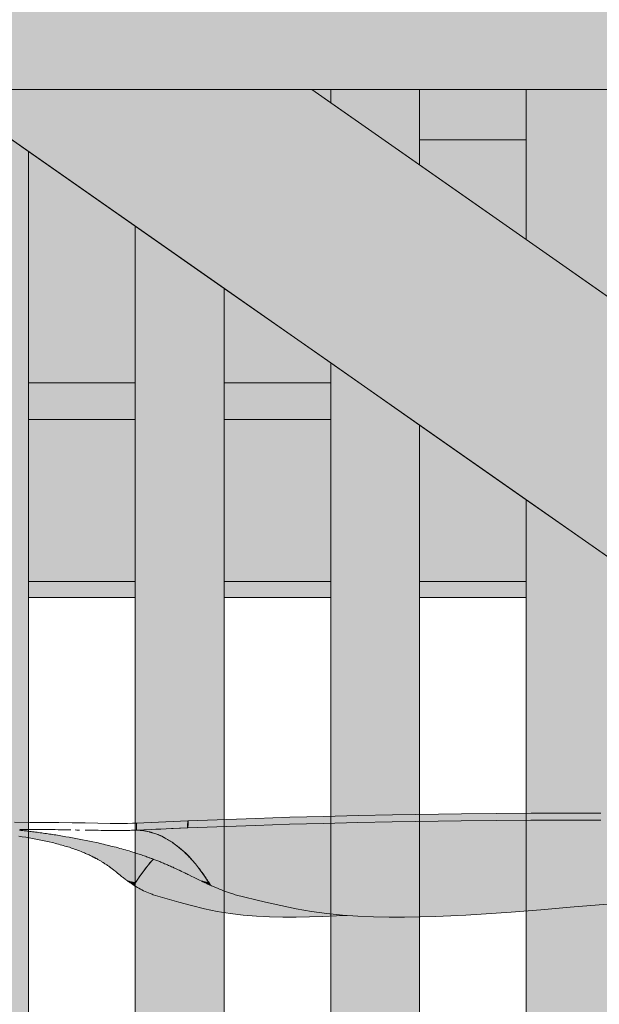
# Model space of a CAD drawing. Header units: millimetres. Extents: x 1567 to 2756, y -116 to 725.
# Tile 211 of 256: x 1719.82 to 1726.35, y 620.78 to 631.86. Entities that reach past the tile are written whole.
import ezdxf

# ---------------------------------------------------------------- set-up
doc = ezdxf.new("R2010")
doc.units = ezdxf.units.MM
doc.layers.add('Ech.1_50', color=7, linetype='Continuous')

msp = doc.modelspace()

# ---------------------------------------------------------------- hatches: boundary and pattern name
at = {"layer": 'Ech.1_50', "linetype": 'Continuous', "lineweight": 5, "true_color": 0xe3bbbb, "transparency": 33554687}
msp.add_hatch(color=9, dxfattribs=at).paths.add_polyline_path([(1683.723, 631.078), (1750.723, 631.078), (1750.723, 633.478), (1683.723, 633.478), (1683.723, 631.078)])
at = {"layer": 'Ech.1_50', "linetype": 'Continuous', "lineweight": 5, "true_color": 0xeaddd7, "transparency": 33554687}
for points in [[(1718.925, 631.078), (1718.923, 631.078), (1718.923, 611.478), (1719.923, 611.478), (1719.923, 630.38), (1718.925, 631.078)], [(1724.323, 631.078), (1723.323, 631.078), (1723.323, 630.929), (1724.323, 630.229), (1724.323, 631.078)], [(1726.523, 631.078), (1725.523, 631.078), (1725.523, 629.388), (1726.523, 628.688), (1726.523, 631.078)], [(1721.123, 611.478), (1722.123, 611.478), (1722.123, 628.839), (1721.123, 629.539), (1721.123, 611.478)], [(1723.323, 611.478), (1724.323, 611.478), (1724.323, 627.299), (1723.323, 627.999), (1723.323, 611.478)], [(1725.523, 611.478), (1726.523, 611.478), (1726.523, 625.758), (1725.523, 626.458), (1725.523, 611.478)]]:
    msp.add_hatch(color=254, dxfattribs=at).paths.add_polyline_path(points)
at = {"layer": 'Ech.1_50', "linetype": 'Continuous', "lineweight": 5, "true_color": 0xf5f2f0, "transparency": 33554687}
msp.add_hatch(color=7, dxfattribs=at).paths.add_polyline_path([(1746.917, 611.478), (1750.723, 611.478), (1750.723, 611.743), (1723.11, 631.078), (1718.925, 631.078), (1746.917, 611.478)])
at = {"layer": 'Ech.1_50', "linetype": 'Continuous', "lineweight": 5, "true_color": 0xf8f8f8, "transparency": 33554687}
for points in [[(1723.323, 631.078), (1723.11, 631.078), (1723.323, 630.929), (1723.323, 631.078)], [(1724.323, 630.51), (1725.523, 630.51), (1725.523, 631.078), (1724.323, 631.078), (1724.323, 630.51)]]:
    msp.add_hatch(color=7, dxfattribs=at).paths.add_polyline_path(points)
at = {"layer": 'Ech.1_50', "linetype": 'Continuous', "lineweight": 5, "true_color": 0xe0d1b3, "transparency": 33554687}
for points in [[(1725.523, 630.51), (1724.323, 630.51), (1724.323, 630.229), (1725.523, 629.388), (1725.523, 630.51)], [(1719.923, 627.774), (1721.123, 627.774), (1721.123, 629.539), (1719.923, 630.38), (1719.923, 627.774)], [(1722.123, 627.774), (1723.323, 627.774), (1723.323, 627.999), (1722.123, 628.839), (1722.123, 627.774)], [(1719.923, 627.364), (1721.123, 627.364), (1721.123, 627.774), (1719.923, 627.774), (1719.923, 627.364)], [(1722.123, 627.364), (1723.323, 627.364), (1723.323, 627.774), (1722.123, 627.774), (1722.123, 627.364)]]:
    msp.add_hatch(color=254, dxfattribs=at).paths.add_polyline_path(points)
at = {"layer": 'Ech.1_50', "linetype": 'Continuous', "lineweight": 5, "true_color": 0xf7e0b3, "transparency": 33554687}
for points in [[(1719.923, 625.54), (1721.123, 625.54), (1721.123, 627.364), (1719.923, 627.364), (1719.923, 625.54)], [(1722.123, 625.54), (1723.323, 625.54), (1723.323, 627.364), (1722.123, 627.364), (1722.123, 625.54)], [(1724.323, 625.54), (1725.523, 625.54), (1725.523, 626.458), (1724.323, 627.299), (1724.323, 625.54)], [(1719.923, 625.359), (1721.123, 625.359), (1721.123, 625.54), (1719.923, 625.54), (1719.923, 625.359)], [(1722.123, 625.359), (1723.323, 625.359), (1723.323, 625.54), (1722.123, 625.54), (1722.123, 625.359)], [(1724.323, 625.359), (1725.523, 625.359), (1725.523, 625.54), (1724.323, 625.54), (1724.323, 625.359)]]:
    msp.add_hatch(color=254, dxfattribs=at).paths.add_polyline_path(points)
at = {"layer": 'Ech.1_50', "linetype": 'Continuous', "lineweight": 5, "true_color": 0xb9b9b9, "transparency": 33554687}
for points in [[(1726.363, 622.851), (1725.968, 622.851), (1725.575, 622.85), (1725.184, 622.847), (1724.793, 622.844), (1724.015, 622.832), (1723.628, 622.824), (1723.242, 622.815), (1722.859, 622.804), (1722.477, 622.792), (1721.717, 622.764), (1721.715, 622.764), (1721.714, 622.764), (1721.712, 622.764), (1721.531, 622.756), (1721.413, 622.751), (1721.301, 622.746), (1721.138, 622.738), (1721.139, 622.738), (1721.138, 622.738), (1721.219, 622.729), (1721.3, 622.714), (1721.304, 622.713), (1721.309, 622.712), (1721.314, 622.71), (1721.319, 622.709), (1721.34, 622.702), (1721.381, 622.688), (1721.421, 622.67), (1721.46, 622.65), (1721.539, 622.602), (1721.616, 622.544), (1721.692, 622.478), (1721.729, 622.441), (1721.765, 622.401), (1721.801, 622.36), (1721.836, 622.315), (1721.904, 622.219), (1721.971, 622.118), (1721.981, 622.113), (1722.004, 622.103), (1722.026, 622.093), (1722.049, 622.084), (1722.072, 622.074), (1722.094, 622.065), (1722.117, 622.057), (1722.139, 622.048), (1722.162, 622.041), (1722.185, 622.033), (1722.207, 622.025), (1722.221, 622.021), (1722.234, 622.016), (1722.248, 622.012), (1722.59, 621.928), (1722.762, 621.889), (1722.934, 621.854), (1723.107, 621.823), (1723.281, 621.8), (1723.455, 621.782), (1723.63, 621.77), (1723.806, 621.763), (1723.981, 621.759), (1724.155, 621.759), (1724.329, 621.761), (1724.502, 621.766), (1724.674, 621.772), (1724.845, 621.781), (1725.015, 621.791), (1725.353, 621.815), (1725.687, 621.843), (1726.017, 621.871), (1726.344, 621.897), (1726.667, 621.92), (1726.987, 621.943), (1727.303, 621.965), (1727.616, 621.985), (1727.927, 622.005), (1728.235, 622.023), (1728.54, 622.04), (1728.842, 622.055), (1729.142, 622.068), (1729.44, 622.08), (1729.736, 622.09), (1730.031, 622.099), (1730.323, 622.106), (1730.614, 622.112), (1730.904, 622.116), (1731.193, 622.118), (1731.767, 622.119), (1731.784, 622.12), (1731.8, 622.123), (1731.813, 622.127), (1731.825, 622.133), (1731.836, 622.141), (1731.844, 622.151), (1731.844, 622.151), (1731.849, 622.162), (1731.853, 622.174), (1731.854, 622.187), (1731.852, 622.201), (1731.847, 622.216), (1731.841, 622.231), (1731.826, 622.258), (1731.811, 622.284), (1731.796, 622.309), (1731.781, 622.334), (1731.765, 622.359), (1731.749, 622.382), (1731.733, 622.405), (1731.717, 622.427), (1731.7, 622.449), (1731.684, 622.471), (1731.68, 622.475), (1731.677, 622.48), (1731.674, 622.484), (1731.67, 622.488), (1731.667, 622.492), (1731.663, 622.496), (1731.66, 622.5), (1731.656, 622.504), (1731.653, 622.508), (1731.649, 622.512), (1731.639, 622.524), (1731.628, 622.535), (1731.618, 622.547), (1731.607, 622.558), (1731.596, 622.569), (1731.585, 622.579), (1731.574, 622.59), (1731.563, 622.599), (1731.552, 622.609), (1731.541, 622.619), (1731.538, 622.622), (1731.534, 622.625), (1731.53, 622.628), (1731.527, 622.631), (1731.523, 622.634), (1731.519, 622.637), (1731.515, 622.64), (1731.512, 622.643), (1731.508, 622.646), (1731.504, 622.649), (1731.497, 622.654), (1731.49, 622.659), (1731.483, 622.664), (1731.476, 622.669), (1731.469, 622.674), (1731.462, 622.679), (1731.455, 622.683), (1731.448, 622.688), (1731.441, 622.692), (1731.433, 622.697), (1731.421, 622.703), (1731.407, 622.709), (1731.39, 622.715), (1731.371, 622.72), (1731.351, 622.725), (1731.33, 622.73), (1731.307, 622.733), (1731.285, 622.737), (1731.262, 622.739), (1731.239, 622.741), (1731.218, 622.743), (1731.196, 622.744), (1730.388, 622.775), (1729.577, 622.801), (1728.765, 622.822), (1728.36, 622.83), (1727.957, 622.837), (1727.556, 622.842), (1727.156, 622.847), (1726.759, 622.85), (1726.363, 622.851)], [(1726.365, 622.931), (1725.971, 622.931), (1725.578, 622.93), (1725.186, 622.927), (1724.796, 622.923), (1724.019, 622.911), (1723.632, 622.904), (1723.246, 622.894), (1722.862, 622.883), (1722.48, 622.871), (1721.718, 622.844), (1721.717, 622.764), (1722.477, 622.792), (1722.859, 622.804), (1723.242, 622.815), (1723.628, 622.824), (1724.015, 622.832), (1724.793, 622.844), (1725.184, 622.847), (1725.575, 622.85), (1725.968, 622.851), (1726.363, 622.851), (1726.759, 622.85), (1727.156, 622.847), (1727.556, 622.842), (1727.957, 622.837), (1728.36, 622.83), (1728.765, 622.822), (1729.577, 622.801), (1730.388, 622.775), (1731.196, 622.744), (1731.205, 622.823), (1730.395, 622.854), (1729.583, 622.881), (1728.769, 622.901), (1728.364, 622.91), (1727.96, 622.917), (1727.559, 622.922), (1727.159, 622.927), (1726.761, 622.929), (1726.365, 622.931)], [(1719.545, 622.747), (1719.518, 622.747, -0.246718), (1719.568, 622.705), (1719.571, 622.705), (1719.592, 622.702), (1719.612, 622.7), (1719.633, 622.697), (1719.653, 622.695), (1719.673, 622.692), (1719.694, 622.689), (1719.714, 622.686), (1719.734, 622.684), (1719.754, 622.681), (1719.774, 622.678), (1719.794, 622.675), (1719.814, 622.672), (1719.852, 622.665), (1719.891, 622.659), (1719.93, 622.652), (1719.968, 622.646), (1720.006, 622.638), (1720.043, 622.631), (1720.08, 622.623), (1720.117, 622.615), (1720.153, 622.607), (1720.19, 622.599), (1720.208, 622.594), (1720.225, 622.59), (1720.243, 622.585), (1720.261, 622.58), (1720.278, 622.575), (1720.296, 622.571), (1720.313, 622.566), (1720.33, 622.56), (1720.347, 622.555), (1720.364, 622.55), (1720.382, 622.545), (1720.399, 622.539), (1720.415, 622.533), (1720.432, 622.528), (1720.449, 622.522), (1720.465, 622.516), (1720.482, 622.51), (1720.498, 622.504), (1720.514, 622.497), (1720.53, 622.491), (1720.541, 622.486), (1720.552, 622.482), (1720.562, 622.477), (1720.573, 622.473), (1720.583, 622.468), (1720.594, 622.463), (1720.604, 622.459), (1720.615, 622.454), (1720.625, 622.449), (1720.635, 622.444), (1720.64, 622.441), (1720.645, 622.439), (1720.651, 622.436), (1720.656, 622.434), (1720.661, 622.431), (1720.666, 622.428), (1720.671, 622.426), (1720.676, 622.423), (1720.681, 622.42), (1720.686, 622.418), (1720.694, 622.414), (1720.702, 622.409), (1720.709, 622.405), (1720.717, 622.401), (1720.724, 622.397), (1720.732, 622.392), (1720.739, 622.388), (1720.746, 622.384), (1720.753, 622.379), (1720.761, 622.375), (1720.768, 622.37), (1720.775, 622.366), (1720.783, 622.361), (1720.79, 622.356), (1720.797, 622.351), (1720.804, 622.347), (1720.811, 622.342), (1720.819, 622.337), (1720.826, 622.332), (1720.833, 622.327), (1720.838, 622.323), (1720.843, 622.32), (1720.848, 622.316), (1720.854, 622.312), (1720.859, 622.308), (1720.864, 622.304), (1720.869, 622.3), (1720.874, 622.296), (1720.879, 622.292), (1720.884, 622.288), (1720.885, 622.288), (1720.886, 622.287), (1720.887, 622.286), (1720.888, 622.286), (1720.889, 622.285), (1720.89, 622.284), (1720.89, 622.283), (1720.891, 622.283), (1720.892, 622.282), (1720.893, 622.281), (1720.894, 622.281), (1720.895, 622.28), (1720.896, 622.279), (1720.897, 622.278), (1720.897, 622.278), (1720.898, 622.277), (1720.899, 622.276), (1720.9, 622.276), (1720.901, 622.275), (1720.902, 622.274), (1720.908, 622.269), (1720.915, 622.263), (1720.922, 622.257), (1720.929, 622.252), (1720.936, 622.246), (1720.943, 622.24), (1720.949, 622.235), (1720.956, 622.229), (1720.963, 622.223), (1720.97, 622.218), (1720.981, 622.209), (1720.982, 622.208), (1720.983, 622.208), (1720.985, 622.207), (1720.986, 622.206), (1720.987, 622.205), (1720.988, 622.204), (1720.99, 622.203), (1720.991, 622.202), (1720.992, 622.201), (1720.993, 622.2), (1720.995, 622.199), (1720.996, 622.198), (1720.997, 622.197), (1720.998, 622.196), (1721, 622.195), (1721.001, 622.194), (1721.002, 622.193), (1721.003, 622.192), (1721.005, 622.191), (1721.006, 622.19), (1721.007, 622.189), (1721.008, 622.189), (1721.009, 622.188), (1721.009, 622.187), (1721.01, 622.187), (1721.011, 622.186), (1721.012, 622.185), (1721.013, 622.185), (1721.014, 622.184), (1721.015, 622.183), (1721.016, 622.183), (1721.017, 622.182), (1721.018, 622.181), (1721.019, 622.181), (1721.019, 622.18), (1721.02, 622.179), (1721.021, 622.178), (1721.022, 622.178), (1721.023, 622.177), (1721.024, 622.176), (1721.025, 622.176), (1721.025, 622.175), (1721.026, 622.175), (1721.027, 622.175), (1721.027, 622.174), (1721.028, 622.174), (1721.028, 622.173), (1721.029, 622.173), (1721.03, 622.172), (1721.03, 622.172), (1721.031, 622.171), (1721.032, 622.171), (1721.032, 622.17), (1721.033, 622.17), (1721.034, 622.169), (1721.034, 622.169), (1721.035, 622.168), (1721.036, 622.168), (1721.036, 622.167), (1721.037, 622.167), (1721.046, 622.165), (1721.055, 622.163), (1721.064, 622.16), (1721.073, 622.158), (1721.082, 622.156), (1721.091, 622.154), (1721.1, 622.152), (1721.109, 622.15), (1721.118, 622.148), (1721.126, 622.146), (1721.131, 622.153), (1721.136, 622.161), (1721.141, 622.168), (1721.145, 622.175), (1721.15, 622.183), (1721.155, 622.19), (1721.16, 622.197), (1721.164, 622.204), (1721.169, 622.211), (1721.176, 622.222), (1721.185, 622.234), (1721.19, 622.242), (1721.196, 622.25), (1721.202, 622.258), (1721.208, 622.266), (1721.214, 622.274), (1721.22, 622.282), (1721.226, 622.29), (1721.232, 622.298), (1721.238, 622.305), (1721.248, 622.318), (1721.258, 622.331), (1721.269, 622.344), (1721.273, 622.349), (1721.279, 622.357), (1721.281, 622.359), (1721.289, 622.369), (1721.3, 622.381), (1721.311, 622.393), (1721.318, 622.401), (1721.321, 622.405), (1721.328, 622.411), (1721.322, 622.414), (1721.311, 622.418), (1721.303, 622.42), (1721.296, 622.423), (1721.289, 622.426), (1721.282, 622.428), (1721.274, 622.431), (1721.267, 622.434), (1721.26, 622.436), (1721.252, 622.439), (1721.245, 622.441), (1721.238, 622.444), (1721.224, 622.449), (1721.209, 622.454), (1721.195, 622.459), (1721.181, 622.463), (1721.167, 622.468), (1721.153, 622.473), (1721.139, 622.477), (1721.124, 622.482), (1721.11, 622.486), (1721.096, 622.491), (1721.075, 622.497), (1721.054, 622.504), (1721.033, 622.51), (1721.013, 622.516), (1720.992, 622.522), (1720.971, 622.528), (1720.95, 622.533), (1720.93, 622.539), (1720.909, 622.545), (1720.888, 622.55), (1720.868, 622.555), (1720.848, 622.56), (1720.827, 622.566), (1720.807, 622.571), (1720.787, 622.575), (1720.767, 622.58), (1720.747, 622.585), (1720.727, 622.59), (1720.707, 622.594), (1720.687, 622.599), (1720.648, 622.607), (1720.609, 622.615), (1720.57, 622.623), (1720.531, 622.631), (1720.492, 622.638), (1720.454, 622.646), (1720.417, 622.652), (1720.379, 622.659), (1720.342, 622.665), (1720.305, 622.672), (1720.286, 622.675), (1720.268, 622.678), (1720.25, 622.681), (1720.231, 622.684), (1720.213, 622.686), (1720.195, 622.689), (1720.177, 622.692), (1720.16, 622.695), (1720.142, 622.697), (1720.124, 622.7), (1720.106, 622.702), (1720.089, 622.705), (1720.071, 622.707), (1720.054, 622.71), (1720.036, 622.712), (1720.019, 622.714), (1720.002, 622.716), (1719.985, 622.719), (1719.968, 622.721), (1719.951, 622.723), (1719.938, 622.724), (1719.925, 622.726), (1719.911, 622.728), (1719.898, 622.729), (1719.885, 622.731), (1719.872, 622.732), (1719.86, 622.733), (1719.847, 622.735), (1719.835, 622.736), (1719.822, 622.737), (1719.819, 622.737), (1719.815, 622.738), (1719.812, 622.738), (1719.809, 622.738), (1719.805, 622.739), (1719.802, 622.739), (1719.799, 622.739), (1719.795, 622.74), (1719.792, 622.74), (1719.789, 622.74), (1719.775, 622.741), (1719.774, 622.741), (1719.765, 622.742), (1719.754, 622.742), (1719.742, 622.743), (1719.728, 622.743), (1719.713, 622.744), (1719.698, 622.744), (1719.681, 622.745), (1719.662, 622.745), (1719.642, 622.745), (1719.62, 622.746), (1719.596, 622.746), (1719.571, 622.747), (1719.545, 622.747)], [(1721.714, 622.844), (1721.136, 622.818), (1721.138, 622.738), (1721.301, 622.746), (1721.357, 622.748), (1721.471, 622.753), (1721.712, 622.764), (1721.714, 622.844)], [(1721.718, 622.815), (1721.713, 622.815), (1721.712, 622.764), (1721.714, 622.764), (1721.715, 622.764), (1721.717, 622.764), (1721.718, 622.815)], [(1722.783, 621.759), (1722.933, 621.759), (1723.083, 621.761), (1723.234, 621.766), (1723.387, 621.772), (1723.504, 621.779), (1723.455, 621.782), (1723.281, 621.8), (1723.107, 621.823), (1722.934, 621.854), (1722.762, 621.889), (1722.59, 621.928), (1722.248, 622.012), (1722.234, 622.016), (1722.221, 622.021), (1722.207, 622.025), (1722.185, 622.033), (1722.162, 622.041), (1722.139, 622.048), (1722.117, 622.057), (1722.094, 622.065), (1722.072, 622.074), (1722.049, 622.084), (1722.026, 622.093), (1722.004, 622.103), (1721.981, 622.113), (1721.971, 622.118), (1721.969, 622.12), (1721.967, 622.119), (1721.966, 622.12), (1721.966, 622.12), (1721.965, 622.12), (1721.964, 622.12), (1721.964, 622.121), (1721.963, 622.121), (1721.963, 622.121), (1721.962, 622.122), (1721.961, 622.122), (1721.961, 622.122), (1721.96, 622.123), (1721.959, 622.123), (1721.957, 622.124), (1721.956, 622.125), (1721.954, 622.125), (1721.953, 622.126), (1721.951, 622.127), (1721.95, 622.127), (1721.948, 622.128), (1721.947, 622.129), (1721.946, 622.129), (1721.944, 622.13), (1721.943, 622.131), (1721.941, 622.131), (1721.94, 622.132), (1721.938, 622.133), (1721.937, 622.133), (1721.935, 622.134), (1721.934, 622.135), (1721.932, 622.135), (1721.931, 622.136), (1721.93, 622.137), (1721.912, 622.145), (1721.91, 622.146), (1721.908, 622.147), (1721.906, 622.148), (1721.904, 622.148), (1721.902, 622.149), (1721.9, 622.15), (1721.898, 622.151), (1721.897, 622.152), (1721.895, 622.153), (1721.893, 622.154), (1721.891, 622.155), (1721.889, 622.156), (1721.887, 622.157), (1721.885, 622.157), (1721.883, 622.158), (1721.881, 622.159), (1721.879, 622.16), (1721.877, 622.161), (1721.876, 622.162), (1721.874, 622.163), (1721.865, 622.167), (1721.846, 622.176), (1721.817, 622.19), (1721.778, 622.209), (1721.761, 622.218), (1721.726, 622.235), (1721.715, 622.24), (1721.703, 622.246), (1721.692, 622.252), (1721.681, 622.257), (1721.646, 622.274), (1721.645, 622.275), (1721.643, 622.276), (1721.642, 622.276), (1721.64, 622.277), (1721.639, 622.278), (1721.637, 622.278), (1721.636, 622.279), (1721.634, 622.28), (1721.633, 622.281), (1721.632, 622.281), (1721.63, 622.282), (1721.629, 622.283), (1721.627, 622.283), (1721.626, 622.284), (1721.624, 622.285), (1721.623, 622.286), (1721.621, 622.286), (1721.62, 622.287), (1721.618, 622.288), (1721.617, 622.288), (1721.608, 622.292), (1721.6, 622.296), (1721.592, 622.3), (1721.583, 622.304), (1721.575, 622.308), (1721.566, 622.312), (1721.558, 622.316), (1721.549, 622.32), (1721.541, 622.323), (1721.532, 622.327), (1721.521, 622.332), (1721.51, 622.337), (1721.499, 622.342), (1721.488, 622.347), (1721.477, 622.351), (1721.466, 622.356), (1721.454, 622.361), (1721.443, 622.366), (1721.432, 622.37), (1721.421, 622.375), (1721.41, 622.379), (1721.399, 622.384), (1721.388, 622.388), (1721.377, 622.392), (1721.366, 622.397), (1721.355, 622.401), (1721.344, 622.405), (1721.333, 622.409), (1721.327, 622.411), (1721.318, 622.401), (1721.281, 622.36), (1721.245, 622.315), (1721.176, 622.219), (1721.109, 622.118), (1721.115, 622.113), (1721.132, 622.103), (1721.148, 622.093), (1721.165, 622.084), (1721.181, 622.074), (1721.199, 622.065), (1721.217, 622.057), (1721.235, 622.048), (1721.253, 622.041), (1721.272, 622.033), (1721.291, 622.025), (1721.302, 622.021), (1721.314, 622.016), (1721.325, 622.012), (1721.613, 621.928), (1721.757, 621.889), (1721.902, 621.854), (1722.047, 621.823), (1722.193, 621.8), (1722.339, 621.782), (1722.487, 621.77), (1722.635, 621.763), (1722.783, 621.759)], [(1721.238, 622.305), (1721.232, 622.298), (1721.226, 622.29), (1721.22, 622.282), (1721.214, 622.274), (1721.208, 622.266), (1721.202, 622.258), (1721.196, 622.25), (1721.19, 622.242), (1721.185, 622.234), (1721.177, 622.222), (1721.238, 622.305)], [(1721.175, 622.219), (1721.169, 622.211), (1721.164, 622.204), (1721.16, 622.197), (1721.155, 622.19), (1721.15, 622.183), (1721.145, 622.175), (1721.141, 622.168), (1721.136, 622.161), (1721.132, 622.153), (1721.175, 622.219)], [(1721.102, 622.137), (1721.119, 622.134), (1721.119, 622.134), (1721.127, 622.148), (1721.126, 622.146), (1721.118, 622.148), (1721.109, 622.15), (1721.1, 622.152), (1721.091, 622.154), (1721.082, 622.156), (1721.073, 622.158), (1721.064, 622.16), (1721.055, 622.163), (1721.046, 622.165), (1721.044, 622.162), (1721.044, 622.162), (1721.046, 622.16), (1721.047, 622.159), (1721.049, 622.158), (1721.05, 622.157), (1721.051, 622.157), (1721.052, 622.156), (1721.054, 622.155), (1721.055, 622.154), (1721.056, 622.153), (1721.057, 622.152), (1721.059, 622.151), (1721.06, 622.15), (1721.061, 622.149), (1721.062, 622.148), (1721.064, 622.148), (1721.065, 622.147), (1721.066, 622.146), (1721.068, 622.145), (1721.085, 622.141), (1721.102, 622.137)], [(1721.119, 622.134), (1721.102, 622.137), (1721.085, 622.141), (1721.068, 622.145), (1721.08, 622.137), (1721.1, 622.123), (1721.1, 622.123), (1721.1, 622.123), (1721.101, 622.122), (1721.101, 622.122), (1721.102, 622.122), (1721.102, 622.121), (1721.103, 622.121), (1721.103, 622.121), (1721.104, 622.12), (1721.104, 622.12), (1721.104, 622.12), (1721.105, 622.12), (1721.105, 622.119), (1721.106, 622.119), (1721.106, 622.119), (1721.107, 622.118), (1721.107, 622.118), (1721.107, 622.118), (1721.108, 622.117), (1721.108, 622.117), (1721.109, 622.118), (1721.11, 622.12), (1721.119, 622.134)], [(1721.945, 622.137), (1721.96, 622.134), (1721.952, 622.146), (1721.945, 622.148), (1721.936, 622.15), (1721.927, 622.152), (1721.918, 622.154), (1721.909, 622.156), (1721.901, 622.158), (1721.892, 622.16), (1721.883, 622.163), (1721.874, 622.165), (1721.865, 622.167), (1721.874, 622.163), (1721.876, 622.162), (1721.877, 622.161), (1721.879, 622.16), (1721.881, 622.159), (1721.883, 622.158), (1721.885, 622.157), (1721.887, 622.157), (1721.889, 622.156), (1721.891, 622.155), (1721.893, 622.154), (1721.895, 622.153), (1721.897, 622.152), (1721.898, 622.151), (1721.9, 622.15), (1721.902, 622.149), (1721.904, 622.148), (1721.906, 622.148), (1721.908, 622.147), (1721.91, 622.146), (1721.912, 622.145), (1721.928, 622.141), (1721.945, 622.137)]]:
    msp.add_hatch(color=9, dxfattribs=at).paths.add_polyline_path(points)

# ---------------------------------------------------------------- linework, layer by layer
at = {"layer": 'Ech.1_50', "color": 250, "linetype": 'Continuous', "lineweight": 5}
for p, q in [((1719.937, 622.826), (1719.766, 622.828)), ((1719.824, 622.747), (1719.844, 622.747)), ((1719.844, 622.747), (1719.883, 622.747)), ((1719.883, 622.747), (1719.921, 622.747)), ((1719.921, 622.747), (1719.96, 622.746)), ((1720.103, 622.825), (1719.937, 622.826)), ((1719.96, 622.746), (1719.998, 622.746)), ((1719.998, 622.746), (1720.036, 622.746)), ((1720.036, 622.746), (1720.074, 622.745)), ((1720.074, 622.745), (1720.111, 622.745)), ((1720.183, 622.824), (1720.103, 622.825)), ((1720.111, 622.745), (1720.148, 622.745)), ((1720.148, 622.745), (1720.185, 622.744)), ((1720.262, 622.823), (1720.183, 622.824)), ((1720.185, 622.744), (1720.221, 622.744)), ((1720.221, 622.744), (1720.258, 622.743)), ((1720.258, 622.743), (1720.276, 622.743)), ((1720.413, 622.821), (1720.262, 622.823)), ((1720.276, 622.743), (1720.294, 622.743)), ((1720.294, 622.743), (1720.312, 622.743)), ((1720.312, 622.743), (1720.33, 622.742)), ((1720.33, 622.742), (1720.348, 622.742)), ((1720.348, 622.742), (1720.365, 622.742)), ((1720.365, 622.742), (1720.4, 622.741)), ((1720.559, 622.819), (1720.413, 622.821)), ((1720.449, 622.741), (1720.465, 622.74)), ((1720.465, 622.74), (1720.482, 622.74)), ((1720.482, 622.74), (1720.497, 622.74)), ((1720.701, 622.816), (1720.559, 622.819)), ((1720.561, 622.739), (1720.573, 622.739)), ((1720.573, 622.739), (1720.607, 622.738)), ((1720.607, 622.738), (1720.624, 622.738)), ((1720.624, 622.738), (1720.641, 622.738)), ((1720.641, 622.738), (1720.657, 622.737)), ((1720.657, 622.737), (1720.674, 622.737)), ((1720.674, 622.737), (1720.69, 622.737)), ((1720.69, 622.737), (1720.707, 622.737)), ((1720.841, 622.815), (1720.701, 622.816)), ((1720.707, 622.737), (1720.739, 622.736)), ((1720.909, 622.814), (1720.841, 622.815)), ((1720.974, 622.815), (1720.909, 622.814)), ((1721.035, 622.815), (1720.974, 622.815)), ((1721.093, 622.817), (1721.035, 622.815)), ((1721.061, 622.736), (1721.081, 622.737)), ((1721.081, 622.737), (1721.087, 622.737)), ((1721.081, 622.737), (1721.086, 622.737)), ((1721.086, 622.737), (1721.087, 622.737)), ((1721.087, 622.737), (1721.093, 622.737)), ((1721.087, 622.737), (1721.095, 622.737)), ((1721.112, 622.818), (1721.093, 622.817)), ((1721.093, 622.737), (1721.1, 622.737)), ((1721.095, 622.737), (1721.1, 622.737)), ((1721.095, 622.737), (1721.103, 622.737)), ((1721.1, 622.737), (1721.103, 622.737)), ((1721.1, 622.737), (1721.107, 622.737)), ((1721.103, 622.737), (1721.11, 622.737)), ((1721.107, 622.737), (1721.114, 622.737)), ((1721.11, 622.737), (1721.118, 622.738)), ((1721.13, 622.818), (1721.112, 622.818)), ((1721.124, 622.818), (1721.112, 622.818)), ((1721.114, 622.737), (1721.119, 622.738)), ((1721.114, 622.737), (1721.118, 622.737)), ((1721.118, 622.738), (1721.121, 622.738)), ((1721.118, 622.738), (1721.125, 622.738)), ((1721.119, 622.738), (1721.125, 622.738)), ((1721.121, 622.738), (1721.125, 622.737)), ((1721.121, 622.737), (1721.128, 622.737)), ((1721.136, 622.818), (1721.124, 622.818)), ((1721.125, 622.738), (1721.128, 622.738)), ((1721.128, 622.738), (1721.132, 622.738)), ((1721.128, 622.737), (1721.135, 622.738)), ((1721.13, 622.818), (1721.137, 622.818)), ((1721.132, 622.738), (1721.135, 622.738)), ((1721.135, 622.738), (1721.142, 622.738)), ((1721.135, 622.738), (1721.138, 622.738)), ((1721.138, 622.737), (1721.138, 622.738)), ((1721.138, 622.737), (1721.142, 622.738)), ((1721.144, 622.818), (1721.141, 622.818)), ((1721.142, 622.738), (1721.147, 622.738)), ((1721.142, 622.738), (1721.145, 622.738)), ((1721.149, 622.738), (1721.142, 622.738)), ((1721.143, 622.738), (1721.145, 622.738)), ((1721.146, 622.818), (1721.144, 622.818)), ((1721.146, 622.818), (1721.144, 622.818)), ((1721.148, 622.738), (1721.144, 622.739)), ((1721.147, 622.738), (1721.144, 622.738)), ((1721.149, 622.738), (1721.144, 622.738)), ((1721.145, 622.738), (1721.149, 622.738)), ((1721.145, 622.738), (1721.145, 622.738)), ((1721.145, 622.738), (1721.147, 622.738)), ((1721.147, 622.738), (1721.146, 622.738)), ((1721.147, 622.738), (1721.146, 622.738)), ((1721.148, 622.738), (1721.149, 622.738)), ((1721.149, 622.738), (1721.163, 622.737)), ((1721.149, 622.738), (1721.149, 622.738)), ((1721.149, 622.738), (1721.163, 622.737)), ((1721.149, 622.738), (1721.149, 622.738)), ((1721.149, 622.737), (1721.149, 622.738)), ((1721.163, 622.737), (1721.178, 622.736)), ((1720.739, 622.736), (1720.747, 622.736)), ((1720.747, 622.736), (1720.756, 622.736)), ((1720.756, 622.736), (1720.764, 622.736)), ((1720.764, 622.736), (1720.772, 622.736)), ((1720.772, 622.736), (1720.78, 622.736)), ((1720.78, 622.736), (1720.788, 622.735)), ((1720.788, 622.735), (1720.796, 622.735)), ((1720.796, 622.735), (1720.804, 622.735)), ((1720.804, 622.735), (1720.812, 622.735)), ((1720.812, 622.735), (1720.82, 622.735)), ((1720.82, 622.735), (1720.837, 622.735)), ((1720.837, 622.735), (1720.854, 622.735)), ((1720.854, 622.735), (1720.872, 622.735)), ((1720.872, 622.735), (1720.899, 622.735)), ((1720.899, 622.735), (1720.907, 622.735)), ((1720.907, 622.735), (1720.915, 622.735)), ((1720.915, 622.735), (1720.923, 622.735)), ((1720.923, 622.735), (1720.931, 622.735)), ((1720.931, 622.735), (1720.939, 622.735)), ((1720.939, 622.735), (1720.947, 622.735)), ((1720.947, 622.735), (1720.955, 622.735)), ((1720.955, 622.735), (1720.963, 622.735)), ((1720.963, 622.735), (1720.971, 622.735)), ((1720.971, 622.735), (1720.979, 622.735)), ((1720.979, 622.735), (1720.987, 622.735)), ((1720.987, 622.735), (1720.995, 622.735)), ((1720.995, 622.735), (1721.003, 622.735)), ((1721.003, 622.735), (1721.008, 622.735)), ((1721.008, 622.735), (1721.014, 622.735)), ((1721.014, 622.735), (1721.02, 622.735)), ((1721.02, 622.735), (1721.026, 622.735)), ((1721.026, 622.735), (1721.032, 622.736)), ((1721.032, 622.736), (1721.038, 622.736)), ((1721.038, 622.736), (1721.044, 622.736)), ((1721.044, 622.736), (1721.049, 622.736)), ((1721.049, 622.736), (1721.055, 622.736)), ((1721.055, 622.736), (1721.061, 622.736)), ((1721.178, 622.736), (1721.192, 622.735)), ((1721.192, 622.735), (1721.206, 622.733)), ((1721.206, 622.733), (1721.221, 622.731)), ((1721.221, 622.731), (1721.235, 622.729)), ((1721.235, 622.729), (1721.25, 622.726)), ((1721.25, 622.726), (1721.264, 622.723)), ((1721.264, 622.723), (1721.279, 622.72)), ((1721.279, 622.72), (1721.284, 622.718)), ((1721.284, 622.718), (1721.289, 622.717)), ((1721.289, 622.717), (1721.294, 622.716)), ((1721.294, 622.716), (1721.299, 622.714)), ((1721.329, 622.706), (1721.342, 622.701)), ((1721.34, 622.702), (1721.342, 622.701)), ((1721.342, 622.701), (1721.355, 622.696)), ((1721.342, 622.701), (1721.355, 622.696)), ((1721.355, 622.696), (1721.368, 622.692)), ((1721.368, 622.692), (1721.381, 622.686)), ((1721.381, 622.686), (1721.394, 622.681)), ((1721.394, 622.681), (1721.407, 622.675)), ((1721.407, 622.675), (1721.42, 622.669)), ((1721.42, 622.669), (1721.433, 622.663)), ((1721.433, 622.663), (1721.446, 622.656)), ((1721.446, 622.656), (1721.459, 622.65)), ((1721.459, 622.65), (1721.472, 622.642)), ((1721.485, 622.635), (1721.498, 622.627)), ((1721.487, 622.634), (1721.498, 622.627)), ((1721.498, 622.627), (1721.511, 622.62)), ((1721.511, 622.62), (1721.524, 622.611)), ((1721.548, 622.595), (1721.562, 622.585)), ((1721.55, 622.594), (1721.562, 622.585)), ((1721.562, 622.585), (1721.575, 622.575)), ((1721.575, 622.575), (1721.588, 622.566)), ((1721.588, 622.566), (1721.601, 622.556)), ((1721.614, 622.545), (1721.627, 622.535)), ((1721.627, 622.535), (1721.64, 622.524)), ((1721.64, 622.524), (1721.653, 622.513)), ((1721.653, 622.513), (1721.666, 622.501)), ((1721.666, 622.501), (1721.678, 622.489)), ((1721.678, 622.49), (1721.691, 622.477)), ((1721.678, 622.489), (1721.691, 622.477)), ((1721.691, 622.477), (1721.704, 622.465)), ((1721.704, 622.465), (1721.716, 622.452)), ((1721.716, 622.452), (1721.728, 622.44)), ((1721.716, 622.452), (1721.724, 622.444)), ((1721.724, 622.444), (1721.732, 622.436)), ((1721.728, 622.44), (1721.74, 622.428)), ((1721.728, 622.44), (1721.732, 622.436)), ((1721.732, 622.436), (1721.74, 622.428)), ((1721.74, 622.428), (1721.751, 622.416)), ((1721.751, 622.416), (1721.761, 622.405)), ((1721.761, 622.405), (1721.772, 622.393)), ((1721.765, 622.401), (1721.772, 622.393)), ((1721.772, 622.393), (1721.782, 622.381)), ((1721.793, 622.369), (1721.803, 622.357)), ((1721.836, 622.315), (1721.844, 622.305)), ((1721.844, 622.305), (1721.85, 622.298)), ((1721.85, 622.298), (1721.856, 622.29)), ((1721.856, 622.29), (1721.862, 622.282)), ((1721.862, 622.282), (1721.867, 622.274)), ((1721.867, 622.274), (1721.873, 622.266)), ((1721.873, 622.266), (1721.879, 622.258)), ((1721.879, 622.258), (1721.885, 622.25)), ((1721.885, 622.25), (1721.891, 622.242)), ((1721.891, 622.242), (1721.896, 622.234)), ((1721.896, 622.234), (1721.902, 622.225)), ((1721.902, 622.225), (1721.907, 622.218)), ((1721.904, 622.219), (1721.953, 622.146)), ((1721.907, 622.218), (1721.912, 622.211)), ((1721.912, 622.211), (1721.917, 622.204)), ((1721.917, 622.204), (1721.921, 622.197)), ((1721.921, 622.197), (1721.926, 622.19)), ((1721.926, 622.19), (1721.931, 622.183)), ((1721.931, 622.183), (1721.936, 622.175)), ((1721.037, 622.167), (1721.042, 622.163)), ((1721.042, 622.163), (1721.044, 622.162)), ((1721.936, 622.175), (1721.94, 622.168)), ((1721.94, 622.168), (1721.945, 622.161)), ((1721.945, 622.161), (1721.95, 622.153)), ((1721.95, 622.153), (1721.954, 622.146)), ((1721.952, 622.146), (1721.954, 622.146)), ((1721.953, 622.147), (1721.954, 622.146)), ((1721.953, 622.146), (1721.956, 622.143)), ((1721.953, 622.146), (1721.954, 622.145)), ((1721.954, 622.145), (1721.953, 622.146)), ((1721.953, 622.146), (1721.954, 622.146)), ((1721.954, 622.146), (1721.954, 622.146)), ((1721.954, 622.146), (1721.957, 622.142)), ((1721.954, 622.146), (1721.962, 622.134)), ((1721.954, 622.145), (1721.956, 622.142)), ((1721.956, 622.143), (1721.958, 622.14)), ((1721.957, 622.142), (1721.959, 622.138)), ((1721.958, 622.14), (1721.959, 622.137)), ((1721.959, 622.138), (1721.962, 622.134)), ((1721.96, 622.134), (1721.962, 622.134)), ((1721.96, 622.123), (1721.961, 622.122)), ((1721.961, 622.122), (1721.962, 622.122)), ((1721.961, 622.122), (1721.962, 622.122)), ((1721.962, 622.134), (1721.962, 622.132)), ((1721.962, 622.134), (1721.97, 622.12)), ((1721.962, 622.133), (1721.963, 622.132)), ((1721.962, 622.132), (1721.97, 622.12)), ((1721.962, 622.122), (1721.963, 622.121)), ((1721.962, 622.122), (1721.963, 622.121)), ((1721.963, 622.121), (1721.964, 622.121)), ((1721.964, 622.121), (1721.965, 622.12)), ((1721.964, 622.121), (1721.965, 622.12)), ((1721.965, 622.12), (1721.967, 622.119)), ((1721.967, 622.119), (1721.97, 622.118)), ((1721.967, 622.119), (1721.968, 622.119)), ((1721.968, 622.119), (1721.968, 622.119)), ((1721.968, 622.119), (1721.97, 622.118)), ((1721.97, 622.118), (1721.97, 622.118)), ((1721.97, 622.118), (1721.972, 622.117)), ((1721.971, 622.117), (1721.972, 622.117)), ((1721.972, 622.117), (1721.972, 622.117))]:
    msp.add_line(p, q, dxfattribs=at)
at = {"layer": 'Ech.1_50', "color": 7, "linetype": 'Continuous', "lineweight": 5}
for points in [[(1683.723, 631.078), (1750.723, 631.078), (1750.723, 633.478), (1683.723, 633.478), (1683.723, 631.078)], [(1718.925, 631.078), (1718.923, 631.078), (1718.923, 611.478), (1719.923, 611.478), (1719.923, 630.38), (1718.925, 631.078)], [(1746.917, 611.478), (1750.723, 611.478), (1750.723, 611.743), (1723.11, 631.078), (1718.925, 631.078), (1746.917, 611.478)], [(1723.323, 631.078), (1723.11, 631.078), (1723.323, 630.929), (1723.323, 631.078)], [(1724.323, 631.078), (1723.323, 631.078), (1723.323, 630.929), (1724.323, 630.229), (1724.323, 631.078)], [(1724.323, 630.51), (1725.523, 630.51), (1725.523, 631.078), (1724.323, 631.078), (1724.323, 630.51)], [(1726.523, 631.078), (1725.523, 631.078), (1725.523, 629.388), (1726.523, 628.688), (1726.523, 631.078)], [(1725.523, 630.51), (1724.323, 630.51), (1724.323, 630.229), (1725.523, 629.388), (1725.523, 630.51)], [(1719.923, 627.774), (1721.123, 627.774), (1721.123, 629.539), (1719.923, 630.38), (1719.923, 627.774)], [(1721.123, 611.478), (1722.123, 611.478), (1722.123, 628.839), (1721.123, 629.539), (1721.123, 611.478)], [(1722.123, 627.774), (1723.323, 627.774), (1723.323, 627.999), (1722.123, 628.839), (1722.123, 627.774)], [(1723.323, 611.478), (1724.323, 611.478), (1724.323, 627.299), (1723.323, 627.999), (1723.323, 611.478)], [(1719.923, 627.364), (1721.123, 627.364), (1721.123, 627.774), (1719.923, 627.774), (1719.923, 627.364)], [(1722.123, 627.364), (1723.323, 627.364), (1723.323, 627.774), (1722.123, 627.774), (1722.123, 627.364)], [(1719.923, 625.54), (1721.123, 625.54), (1721.123, 627.364), (1719.923, 627.364), (1719.923, 625.54)], [(1722.123, 625.54), (1723.323, 625.54), (1723.323, 627.364), (1722.123, 627.364), (1722.123, 625.54)], [(1724.323, 625.54), (1725.523, 625.54), (1725.523, 626.458), (1724.323, 627.299), (1724.323, 625.54)], [(1725.523, 611.478), (1726.523, 611.478), (1726.523, 625.758), (1725.523, 626.458), (1725.523, 611.478)], [(1719.923, 625.359), (1721.123, 625.359), (1721.123, 625.54), (1719.923, 625.54), (1719.923, 625.359)], [(1722.123, 625.359), (1723.323, 625.359), (1723.323, 625.54), (1722.123, 625.54), (1722.123, 625.359)], [(1724.323, 625.359), (1725.523, 625.359), (1725.523, 625.54), (1724.323, 625.54), (1724.323, 625.359)], [(1721.714, 622.844), (1721.136, 622.818), (1721.138, 622.738), (1721.301, 622.746), (1721.357, 622.748), (1721.471, 622.753), (1721.712, 622.764), (1721.714, 622.844)], [(1721.718, 622.815), (1721.713, 622.815), (1721.712, 622.764), (1721.714, 622.764), (1721.715, 622.764), (1721.717, 622.764), (1721.718, 622.815)], [(1722.783, 621.759), (1722.933, 621.759), (1723.083, 621.761), (1723.234, 621.766), (1723.387, 621.772), (1723.504, 621.779), (1723.455, 621.782), (1723.281, 621.8), (1723.107, 621.823), (1722.934, 621.854), (1722.762, 621.889), (1722.59, 621.928), (1722.248, 622.012), (1722.234, 622.016), (1722.221, 622.021), (1722.207, 622.025), (1722.185, 622.033), (1722.162, 622.041), (1722.139, 622.048), (1722.117, 622.057), (1722.094, 622.065), (1722.072, 622.074), (1722.049, 622.084), (1722.026, 622.093), (1722.004, 622.103), (1721.981, 622.113), (1721.971, 622.118), (1721.969, 622.12), (1721.967, 622.119), (1721.966, 622.12), (1721.966, 622.12), (1721.965, 622.12), (1721.964, 622.12), (1721.964, 622.121), (1721.963, 622.121), (1721.963, 622.121), (1721.962, 622.122), (1721.961, 622.122), (1721.961, 622.122), (1721.96, 622.123), (1721.959, 622.123), (1721.957, 622.124), (1721.956, 622.125), (1721.954, 622.125), (1721.953, 622.126), (1721.951, 622.127), (1721.95, 622.127), (1721.948, 622.128), (1721.947, 622.129), (1721.946, 622.129), (1721.944, 622.13), (1721.943, 622.131), (1721.941, 622.131), (1721.94, 622.132), (1721.938, 622.133), (1721.937, 622.133), (1721.935, 622.134), (1721.934, 622.135), (1721.932, 622.135), (1721.931, 622.136), (1721.93, 622.137), (1721.912, 622.145), (1721.91, 622.146), (1721.908, 622.147), (1721.906, 622.148), (1721.904, 622.148), (1721.902, 622.149), (1721.9, 622.15), (1721.898, 622.151), (1721.897, 622.152), (1721.895, 622.153), (1721.893, 622.154), (1721.891, 622.155), (1721.889, 622.156), (1721.887, 622.157), (1721.885, 622.157), (1721.883, 622.158), (1721.881, 622.159), (1721.879, 622.16), (1721.877, 622.161), (1721.876, 622.162), (1721.874, 622.163), (1721.865, 622.167), (1721.846, 622.176), (1721.817, 622.19), (1721.778, 622.209), (1721.761, 622.218), (1721.726, 622.235), (1721.715, 622.24), (1721.703, 622.246), (1721.692, 622.252), (1721.681, 622.257), (1721.646, 622.274), (1721.645, 622.275), (1721.643, 622.276), (1721.642, 622.276), (1721.64, 622.277), (1721.639, 622.278), (1721.637, 622.278), (1721.636, 622.279), (1721.634, 622.28), (1721.633, 622.281), (1721.632, 622.281), (1721.63, 622.282), (1721.629, 622.283), (1721.627, 622.283), (1721.626, 622.284), (1721.624, 622.285), (1721.623, 622.286), (1721.621, 622.286), (1721.62, 622.287), (1721.618, 622.288), (1721.617, 622.288), (1721.608, 622.292), (1721.6, 622.296), (1721.592, 622.3), (1721.583, 622.304), (1721.575, 622.308), (1721.566, 622.312), (1721.558, 622.316), (1721.549, 622.32), (1721.541, 622.323), (1721.532, 622.327), (1721.521, 622.332), (1721.51, 622.337), (1721.499, 622.342), (1721.488, 622.347), (1721.477, 622.351), (1721.466, 622.356), (1721.454, 622.361), (1721.443, 622.366), (1721.432, 622.37), (1721.421, 622.375), (1721.41, 622.379), (1721.399, 622.384), (1721.388, 622.388), (1721.377, 622.392), (1721.366, 622.397), (1721.355, 622.401), (1721.344, 622.405), (1721.333, 622.409), (1721.327, 622.411), (1721.318, 622.401), (1721.281, 622.36), (1721.245, 622.315), (1721.176, 622.219), (1721.109, 622.118), (1721.115, 622.113), (1721.132, 622.103), (1721.148, 622.093), (1721.165, 622.084), (1721.181, 622.074), (1721.199, 622.065), (1721.217, 622.057), (1721.235, 622.048), (1721.253, 622.041), (1721.272, 622.033), (1721.291, 622.025), (1721.302, 622.021), (1721.314, 622.016), (1721.325, 622.012), (1721.613, 621.928), (1721.757, 621.889), (1721.902, 621.854), (1722.047, 621.823), (1722.193, 621.8), (1722.339, 621.782), (1722.487, 621.77), (1722.635, 621.763), (1722.783, 621.759)], [(1721.238, 622.305), (1721.232, 622.298), (1721.226, 622.29), (1721.22, 622.282), (1721.214, 622.274), (1721.208, 622.266), (1721.202, 622.258), (1721.196, 622.25), (1721.19, 622.242), (1721.185, 622.234), (1721.177, 622.222), (1721.238, 622.305)], [(1721.175, 622.219), (1721.169, 622.211), (1721.164, 622.204), (1721.16, 622.197), (1721.155, 622.19), (1721.15, 622.183), (1721.145, 622.175), (1721.141, 622.168), (1721.136, 622.161), (1721.132, 622.153), (1721.175, 622.219)], [(1721.102, 622.137), (1721.119, 622.134), (1721.119, 622.134), (1721.127, 622.148), (1721.126, 622.146), (1721.118, 622.148), (1721.109, 622.15), (1721.1, 622.152), (1721.091, 622.154), (1721.082, 622.156), (1721.073, 622.158), (1721.064, 622.16), (1721.055, 622.163), (1721.046, 622.165), (1721.044, 622.162), (1721.044, 622.162), (1721.046, 622.16), (1721.047, 622.159), (1721.049, 622.158), (1721.05, 622.157), (1721.051, 622.157), (1721.052, 622.156), (1721.054, 622.155), (1721.055, 622.154), (1721.056, 622.153), (1721.057, 622.152), (1721.059, 622.151), (1721.06, 622.15), (1721.061, 622.149), (1721.062, 622.148), (1721.064, 622.148), (1721.065, 622.147), (1721.066, 622.146), (1721.068, 622.145), (1721.085, 622.141), (1721.102, 622.137)], [(1721.119, 622.134), (1721.102, 622.137), (1721.085, 622.141), (1721.068, 622.145), (1721.08, 622.137), (1721.1, 622.123), (1721.1, 622.123), (1721.1, 622.123), (1721.101, 622.122), (1721.101, 622.122), (1721.102, 622.122), (1721.102, 622.121), (1721.103, 622.121), (1721.103, 622.121), (1721.104, 622.12), (1721.104, 622.12), (1721.104, 622.12), (1721.105, 622.12), (1721.105, 622.119), (1721.106, 622.119), (1721.106, 622.119), (1721.107, 622.118), (1721.107, 622.118), (1721.107, 622.118), (1721.108, 622.117), (1721.108, 622.117), (1721.109, 622.118), (1721.11, 622.12), (1721.119, 622.134)], [(1721.945, 622.137), (1721.96, 622.134), (1721.952, 622.146), (1721.945, 622.148), (1721.936, 622.15), (1721.927, 622.152), (1721.918, 622.154), (1721.909, 622.156), (1721.901, 622.158), (1721.892, 622.16), (1721.883, 622.163), (1721.874, 622.165), (1721.865, 622.167), (1721.874, 622.163), (1721.876, 622.162), (1721.877, 622.161), (1721.879, 622.16), (1721.881, 622.159), (1721.883, 622.158), (1721.885, 622.157), (1721.887, 622.157), (1721.889, 622.156), (1721.891, 622.155), (1721.893, 622.154), (1721.895, 622.153), (1721.897, 622.152), (1721.898, 622.151), (1721.9, 622.15), (1721.902, 622.149), (1721.904, 622.148), (1721.906, 622.148), (1721.908, 622.147), (1721.91, 622.146), (1721.912, 622.145), (1721.928, 622.141), (1721.945, 622.137)]]:
    msp.add_lwpolyline(points, close=True, dxfattribs=at)
for points in [[(1726.363, 622.851), (1725.968, 622.851), (1725.575, 622.85), (1725.184, 622.847), (1724.793, 622.844), (1724.015, 622.832), (1723.628, 622.824), (1723.242, 622.815), (1722.859, 622.804), (1722.477, 622.792), (1721.717, 622.764), (1721.715, 622.764), (1721.714, 622.764), (1721.712, 622.764), (1721.531, 622.756), (1721.413, 622.751), (1721.301, 622.746), (1721.138, 622.738), (1721.139, 622.738), (1721.138, 622.738), (1721.219, 622.729), (1721.3, 622.714), (1721.304, 622.713), (1721.309, 622.712), (1721.314, 622.71), (1721.319, 622.709), (1721.34, 622.702), (1721.381, 622.688), (1721.421, 622.67), (1721.46, 622.65), (1721.539, 622.602), (1721.616, 622.544), (1721.692, 622.478), (1721.729, 622.441), (1721.765, 622.401), (1721.801, 622.36), (1721.836, 622.315), (1721.904, 622.219), (1721.971, 622.118), (1721.981, 622.113), (1722.004, 622.103), (1722.026, 622.093), (1722.049, 622.084), (1722.072, 622.074), (1722.094, 622.065), (1722.117, 622.057), (1722.139, 622.048), (1722.162, 622.041), (1722.185, 622.033), (1722.207, 622.025), (1722.221, 622.021), (1722.234, 622.016), (1722.248, 622.012), (1722.59, 621.928), (1722.762, 621.889), (1722.934, 621.854), (1723.107, 621.823), (1723.281, 621.8), (1723.455, 621.782), (1723.63, 621.77), (1723.806, 621.763), (1723.981, 621.759), (1724.155, 621.759), (1724.329, 621.761), (1724.502, 621.766), (1724.674, 621.772), (1724.845, 621.781), (1725.015, 621.791), (1725.353, 621.815), (1725.687, 621.843), (1726.017, 621.871), (1726.344, 621.897), (1726.667, 621.92)], [(1726.365, 622.931), (1725.971, 622.931), (1725.578, 622.93), (1725.186, 622.927), (1724.796, 622.923), (1724.019, 622.911), (1723.632, 622.904), (1723.246, 622.894), (1722.862, 622.883), (1722.48, 622.871), (1721.718, 622.844), (1721.717, 622.764), (1722.477, 622.792), (1722.859, 622.804), (1723.242, 622.815), (1723.628, 622.824), (1724.015, 622.832), (1724.793, 622.844), (1725.184, 622.847), (1725.575, 622.85), (1725.968, 622.851), (1726.363, 622.851)], [(1719.814, 622.672), (1719.852, 622.665), (1719.891, 622.659), (1719.93, 622.652), (1719.968, 622.646), (1720.006, 622.638), (1720.043, 622.631), (1720.08, 622.623), (1720.117, 622.615), (1720.153, 622.607), (1720.19, 622.599), (1720.208, 622.594), (1720.225, 622.59), (1720.243, 622.585), (1720.261, 622.58), (1720.278, 622.575), (1720.296, 622.571), (1720.313, 622.566), (1720.33, 622.56), (1720.347, 622.555), (1720.364, 622.55), (1720.382, 622.545), (1720.399, 622.539), (1720.415, 622.533), (1720.432, 622.528), (1720.449, 622.522), (1720.465, 622.516), (1720.482, 622.51), (1720.498, 622.504), (1720.514, 622.497), (1720.53, 622.491), (1720.541, 622.486), (1720.552, 622.482), (1720.562, 622.477), (1720.573, 622.473), (1720.583, 622.468), (1720.594, 622.463), (1720.604, 622.459), (1720.615, 622.454), (1720.625, 622.449), (1720.635, 622.444), (1720.64, 622.441), (1720.645, 622.439), (1720.651, 622.436), (1720.656, 622.434), (1720.661, 622.431), (1720.666, 622.428), (1720.671, 622.426), (1720.676, 622.423), (1720.681, 622.42), (1720.686, 622.418), (1720.694, 622.414), (1720.702, 622.409), (1720.709, 622.405), (1720.717, 622.401), (1720.724, 622.397), (1720.732, 622.392), (1720.739, 622.388), (1720.746, 622.384), (1720.753, 622.379), (1720.761, 622.375), (1720.768, 622.37), (1720.775, 622.366), (1720.783, 622.361), (1720.79, 622.356), (1720.797, 622.351), (1720.804, 622.347), (1720.811, 622.342), (1720.819, 622.337), (1720.826, 622.332), (1720.833, 622.327), (1720.838, 622.323), (1720.843, 622.32), (1720.848, 622.316), (1720.854, 622.312), (1720.859, 622.308), (1720.864, 622.304), (1720.869, 622.3), (1720.874, 622.296), (1720.879, 622.292), (1720.884, 622.288), (1720.885, 622.288), (1720.886, 622.287), (1720.887, 622.286), (1720.888, 622.286), (1720.889, 622.285), (1720.89, 622.284), (1720.89, 622.283), (1720.891, 622.283), (1720.892, 622.282), (1720.893, 622.281), (1720.894, 622.281), (1720.895, 622.28), (1720.896, 622.279), (1720.897, 622.278), (1720.897, 622.278), (1720.898, 622.277), (1720.899, 622.276), (1720.9, 622.276), (1720.901, 622.275), (1720.902, 622.274), (1720.908, 622.269), (1720.915, 622.263), (1720.922, 622.257), (1720.929, 622.252), (1720.936, 622.246), (1720.943, 622.24), (1720.949, 622.235), (1720.956, 622.229), (1720.963, 622.223), (1720.97, 622.218), (1720.981, 622.209), (1720.982, 622.208), (1720.983, 622.208), (1720.985, 622.207), (1720.986, 622.206), (1720.987, 622.205), (1720.988, 622.204), (1720.99, 622.203), (1720.991, 622.202), (1720.992, 622.201), (1720.993, 622.2), (1720.995, 622.199), (1720.996, 622.198), (1720.997, 622.197), (1720.998, 622.196), (1721, 622.195), (1721.001, 622.194), (1721.002, 622.193), (1721.003, 622.192), (1721.005, 622.191), (1721.006, 622.19), (1721.007, 622.189), (1721.008, 622.189), (1721.009, 622.188), (1721.009, 622.187), (1721.01, 622.187), (1721.011, 622.186), (1721.012, 622.185), (1721.013, 622.185), (1721.014, 622.184), (1721.015, 622.183), (1721.016, 622.183), (1721.017, 622.182), (1721.018, 622.181), (1721.019, 622.181), (1721.019, 622.18), (1721.02, 622.179), (1721.021, 622.178), (1721.022, 622.178), (1721.023, 622.177), (1721.024, 622.176), (1721.025, 622.176), (1721.025, 622.175), (1721.026, 622.175), (1721.027, 622.175), (1721.027, 622.174), (1721.028, 622.174), (1721.028, 622.173), (1721.029, 622.173), (1721.03, 622.172), (1721.03, 622.172), (1721.031, 622.171), (1721.032, 622.171), (1721.032, 622.17), (1721.033, 622.17), (1721.034, 622.169), (1721.034, 622.169), (1721.035, 622.168), (1721.036, 622.168), (1721.036, 622.167), (1721.037, 622.167), (1721.046, 622.165), (1721.055, 622.163), (1721.064, 622.16), (1721.073, 622.158), (1721.082, 622.156), (1721.091, 622.154), (1721.1, 622.152), (1721.109, 622.15), (1721.118, 622.148), (1721.126, 622.146), (1721.131, 622.153), (1721.136, 622.161), (1721.141, 622.168), (1721.145, 622.175), (1721.15, 622.183), (1721.155, 622.19), (1721.16, 622.197), (1721.164, 622.204), (1721.169, 622.211), (1721.176, 622.222), (1721.185, 622.234), (1721.19, 622.242), (1721.196, 622.25), (1721.202, 622.258), (1721.208, 622.266), (1721.214, 622.274), (1721.22, 622.282), (1721.226, 622.29), (1721.232, 622.298), (1721.238, 622.305), (1721.248, 622.318), (1721.258, 622.331), (1721.269, 622.344), (1721.273, 622.349), (1721.279, 622.357), (1721.281, 622.359), (1721.289, 622.369), (1721.3, 622.381), (1721.311, 622.393), (1721.318, 622.401), (1721.321, 622.405), (1721.328, 622.411), (1721.322, 622.414), (1721.311, 622.418), (1721.303, 622.42), (1721.296, 622.423), (1721.289, 622.426), (1721.282, 622.428), (1721.274, 622.431), (1721.267, 622.434), (1721.26, 622.436), (1721.252, 622.439), (1721.245, 622.441), (1721.238, 622.444), (1721.224, 622.449), (1721.209, 622.454), (1721.195, 622.459), (1721.181, 622.463), (1721.167, 622.468), (1721.153, 622.473), (1721.139, 622.477), (1721.124, 622.482), (1721.11, 622.486), (1721.096, 622.491), (1721.075, 622.497), (1721.054, 622.504), (1721.033, 622.51), (1721.013, 622.516), (1720.992, 622.522), (1720.971, 622.528), (1720.95, 622.533), (1720.93, 622.539), (1720.909, 622.545), (1720.888, 622.55), (1720.868, 622.555), (1720.848, 622.56), (1720.827, 622.566), (1720.807, 622.571), (1720.787, 622.575), (1720.767, 622.58), (1720.747, 622.585), (1720.727, 622.59), (1720.707, 622.594), (1720.687, 622.599), (1720.648, 622.607), (1720.609, 622.615), (1720.57, 622.623), (1720.531, 622.631), (1720.492, 622.638), (1720.454, 622.646), (1720.417, 622.652), (1720.379, 622.659), (1720.342, 622.665), (1720.305, 622.672), (1720.286, 622.675), (1720.268, 622.678), (1720.25, 622.681), (1720.231, 622.684), (1720.213, 622.686), (1720.195, 622.689), (1720.177, 622.692), (1720.16, 622.695), (1720.142, 622.697), (1720.124, 622.7), (1720.106, 622.702), (1720.089, 622.705), (1720.071, 622.707), (1720.054, 622.71), (1720.036, 622.712), (1720.019, 622.714), (1720.002, 622.716), (1719.985, 622.719), (1719.968, 622.721), (1719.951, 622.723), (1719.938, 622.724), (1719.925, 622.726), (1719.911, 622.728), (1719.898, 622.729), (1719.885, 622.731), (1719.872, 622.732), (1719.86, 622.733), (1719.847, 622.735), (1719.835, 622.736), (1719.822, 622.737)]]:
    msp.add_lwpolyline(points, dxfattribs=at)

doc.saveas('drawing.dxf')
